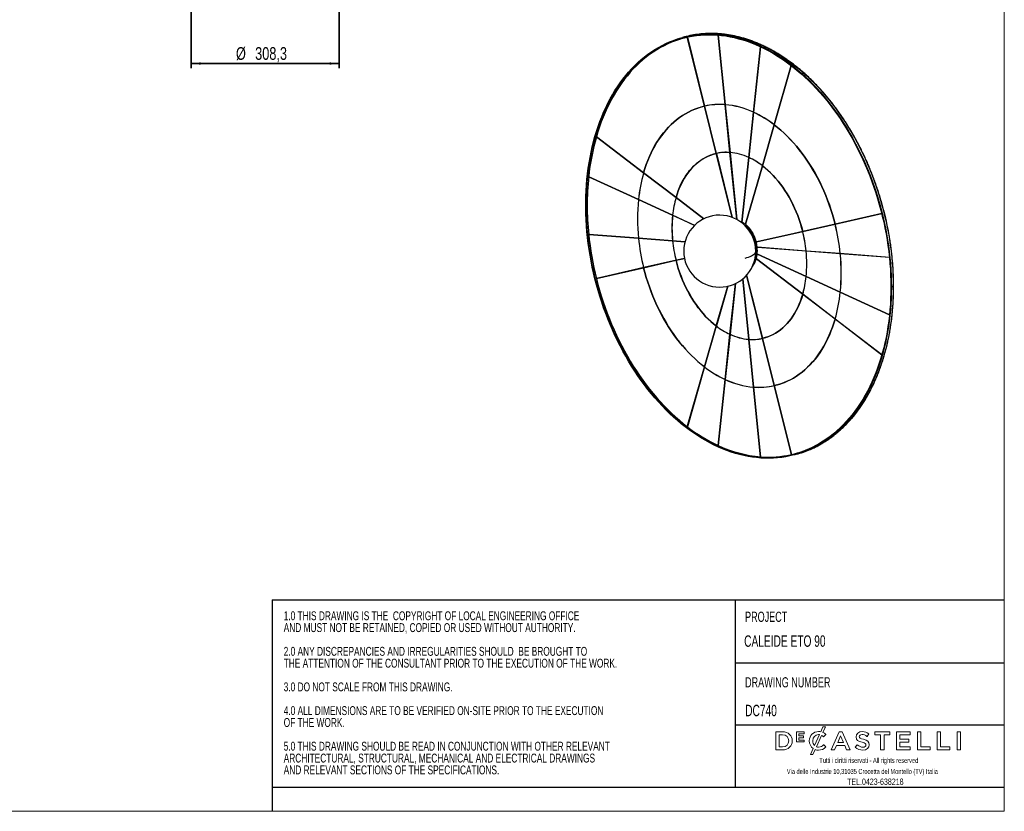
# Model space of a CAD drawing. Header units: millimetres. Extents: x 5 to 415, y 2 to 292.
# Tile 2 of 3: x 210 to 415, y 5 to 170. Entities that reach past the tile are written whole.
import ezdxf

# ---------------------------------------------------------------- set-up
doc = ezdxf.new("R2010")
doc.units = ezdxf.units.MM
doc.layers.add('CONTORNI', color=7, linetype='Continuous', lineweight=35)
doc.layers.add('SLD-0', color=179, linetype='Continuous')
doc.layers.add('TABELLA', color=7, linetype='Continuous')
doc.styles.add('SLDTEXTSTYLE0', font='TXT', dxfattribs={"width": 0.75})
doc.styles.add('SLDTEXTSTYLE1', font='TXT', dxfattribs={"width": 0.7})
doc.styles.add('SLDTEXTSTYLE2', font='TXT', dxfattribs={"width": 0.665})
doc.dimstyles.new('SLDDIMSTYLE0', dxfattribs={"dimtxt": 2.645833, "dimasz": 2, "dimexe": 0, "dimexo": 0.0625, "dimgap": 0.661458, "dimtad": 1, "dimdec": 1, "dimlfac": 10, "dimrnd": 1e-09, "dimzin": 12, "dimdsep": 46, "dimtxsty": 'SLDTEXTSTYLE0', "dimsah": 1, "dimcen": 0.09, "dimadec": 0, "dimazin": 3, "dimtfac": 1, "dimtdec": 1, "dimtofl": 0, "dimtmove": 0, "dimatfit": 3, "dimfxl": 0, "dimfrac": 2, "dimtolj": 1, "dimtzin": 12, "dimarcsym": 0})

# ---------------------------------------------------------------- blocks, each defined once
blk = doc.blocks.new('SW_NOTE_0')
at = {"layer": 'TABELLA', "color": 0, "char_height": 1.8521, "attachment_point": 1, "style": 'SLDTEXTSTYLE1'}
for s, insert in [('1.0 THIS DRAWING IS THE  COPYRIGHT OF LOCAL ENGINEERING OFFICE', (0, 2.39)), ('AND MUST NOT BE RETAINED, COPIED OR USED WITHOUT AUTHORITY.', (0, -0.08)), ('2.0 ANY DISCREPANCIES AND IRREGULARITIES SHOULD  BE BROUGHT TO', (0, -5.02)), ('THE ATTENTION OF THE CONSULTANT PRIOR TO THE EXECUTION OF THE WORK.', (0, -7.49)), ('3.0 DO NOT SCALE FROM THIS DRAWING.', (0, -12.43)), ('4.0 ALL DIMENSIONS ARE TO BE VERIFIED ON-SITE PRIOR TO THE EXECUTION', (0, -17.37)), ('OF THE WORK.', (0, -19.84)), ('5.0 THIS DRAWING SHOULD BE READ IN CONJUNCTION WITH OTHER RELEVANT', (0, -24.78)), ('ARCHITECTURAL, STRUCTURAL, MECHANICAL AND ELECTRICAL DRAWINGS', (0, -27.25)), ('AND RELEVANT SECTIONS OF THE SPECIFICATIONS.', (0, -29.72))]:
    blk.add_mtext(s, dxfattribs=dict(at, insert=insert))
blk = doc.blocks.new('_D_4')
at = {"layer": 'CONTORNI'}
for p, q in [((245.68, 226.82), (245.68, 159.76)), ((276.51, 226.82), (276.51, 159.76)), ((245.68, 160.76), (276.51, 160.76))]:
    blk.add_line(p, q, dxfattribs=at)
for points in [[(245.68, 160.76), (247.68, 160.51), (247.68, 161.01)], [(276.51, 160.76), (274.51, 161.01), (274.51, 160.51)]]:
    blk.add_solid(points, dxfattribs=at)
at = {"layer": 'CONTORNI', "char_height": 2.646, "attachment_point": 1, "style": 'SLDTEXTSTYLE0'}
for s, insert in [('%%c', (255.03, 164.17)), ('308,3', (259.02, 164.17))]:
    blk.add_mtext(s, dxfattribs=dict(at, insert=insert))

msp = doc.modelspace()

# ---------------------------------------------------------------- linework, layer by layer
at = {"color": 7, "linetype": 'Continuous', "lineweight": 25}
for p, q in [((348.406, 166.295), (348.025, 166.193)), ((348.317, 166.064), (348.246, 166.045)), ((349.073, 166.252), (348.317, 166.064)), ((348.388, 166.083), (348.317, 166.064)), ((349.073, 166.252), (349.002, 166.233)), ((352.58, 151.879), (349.002, 166.233)), ((349.079, 166.253), (349.009, 166.234)), ((349.009, 166.234), (352.587, 151.881)), ((349.073, 166.251), (349.073, 166.252)), ((356.884, 152.19), (355.429, 166.684)), ((355.436, 166.684), (356.891, 152.189)), ((362.789, 150.609), (364.238, 164.262)), ((364.245, 164.259), (362.796, 150.605)), ((367.093, 147.995), (370.642, 160.329)), ((370.649, 160.323), (367.1, 147.989)), ((352.148, 151.764), (352.078, 151.745)), ((352.653, 151.889), (352.148, 151.764)), ((352.587, 151.881), (352.58, 151.879)), ((352.653, 151.889), (352.583, 151.87)), ((355.035, 142.033), (352.583, 151.87)), ((352.66, 151.89), (352.589, 151.871)), ((352.589, 151.871), (355.041, 142.034)), ((352.653, 151.888), (352.653, 151.889)), ((356.89, 152.191), (356.884, 152.19)), ((356.913, 152.187), (356.885, 152.18)), ((357.883, 142.238), (356.885, 152.18)), ((356.92, 152.187), (356.892, 152.179)), ((356.892, 152.179), (357.89, 142.238)), ((361.79, 141.193), (362.788, 150.599)), ((362.795, 150.596), (361.797, 141.189)), ((362.802, 150.603), (362.788, 150.599)), ((362.797, 150.611), (362.789, 150.609)), ((362.809, 150.6), (362.795, 150.596)), ((364.638, 139.463), (367.091, 147.986)), ((367.097, 147.981), (364.645, 139.458)), ((367.101, 147.989), (367.091, 147.986)), ((367.102, 147.997), (367.093, 147.995)), ((367.107, 147.984), (367.097, 147.981)), ((330.081, 145.507), (330.071, 145.505)), ((339.902, 137.996), (330.071, 145.505)), ((330.073, 145.513), (339.904, 138.004)), ((354.775, 141.959), (354.704, 141.94)), ((355.108, 142.042), (354.775, 141.959)), ((355.041, 142.034), (355.035, 142.033)), ((355.108, 142.042), (355.037, 142.023)), ((358.356, 128.709), (355.037, 142.023)), ((355.115, 142.043), (355.044, 142.024)), ((355.044, 142.024), (358.364, 128.706)), ((355.108, 142.042), (355.108, 142.042)), ((357.889, 142.24), (357.883, 142.238)), ((357.912, 142.236), (357.884, 142.228)), ((359.282, 128.292), (357.884, 142.228)), ((357.919, 142.235), (357.891, 142.228)), ((357.891, 142.228), (359.29, 128.288)), ((360.363, 127.736), (361.789, 141.183)), ((361.796, 141.18), (360.37, 127.733)), ((361.131, 127.271), (364.636, 139.455)), ((364.643, 139.45), (361.137, 127.266)), ((361.803, 141.187), (361.789, 141.183)), ((361.798, 141.195), (361.79, 141.193)), ((361.81, 141.184), (361.796, 141.18)), ((364.646, 139.457), (364.636, 139.455)), ((364.647, 139.465), (364.638, 139.463)), ((364.653, 139.452), (364.643, 139.45)), ((339.911, 137.998), (339.902, 137.996)), ((339.913, 138.006), (339.904, 138.004)), ((339.918, 137.993), (339.908, 137.991)), ((346.646, 132.844), (339.908, 137.991)), ((339.911, 137.999), (346.648, 132.853)), ((328.483, 137.182), (328.469, 137.178)), ((338.829, 132.419), (328.469, 137.178)), ((328.47, 137.187), (338.83, 132.428)), ((338.843, 132.422), (338.829, 132.419)), ((338.838, 132.43), (338.83, 132.428)), ((338.85, 132.419), (338.836, 132.416)), ((345.937, 129.154), (338.836, 132.416)), ((338.837, 132.425), (345.937, 129.163)), ((346.656, 132.847), (346.646, 132.844)), ((346.657, 132.855), (346.648, 132.853)), ((346.662, 132.842), (346.652, 132.839)), ((352.45, 128.411), (346.652, 132.839)), ((346.655, 132.848), (352.459, 128.415)), ((345.945, 129.165), (345.937, 129.163)), ((345.95, 129.157), (345.937, 129.154)), ((345.944, 129.16), (350.525, 127.056)), ((345.957, 129.154), (345.944, 129.151)), ((350.518, 127.049), (345.944, 129.151)), ((379.776, 127.322), (389.469, 129.532)), ((389.471, 129.522), (379.778, 127.312)), ((389.47, 129.525), (379.849, 127.331)), ((373.032, 125.784), (379.769, 127.32)), ((379.772, 127.311), (373.034, 125.775)), ((379.842, 127.33), (373.105, 125.793)), ((379.776, 127.322), (379.769, 127.32)), ((379.842, 127.33), (379.772, 127.311)), ((379.849, 127.331), (379.778, 127.312)), ((328.469, 125.174), (338.829, 124.382)), ((328.499, 125.171), (328.47, 125.164)), ((338.83, 124.372), (328.47, 125.164)), ((363.394, 123.587), (373.025, 125.783)), ((373.027, 125.773), (363.396, 123.577)), ((373.098, 125.792), (363.467, 123.596)), ((373.032, 125.785), (373.025, 125.783)), ((373.098, 125.792), (373.027, 125.773)), ((373.105, 125.793), (373.034, 125.775)), ((338.836, 124.384), (338.829, 124.382)), ((338.858, 124.38), (338.83, 124.372)), ((338.836, 124.381), (345.937, 123.839)), ((338.865, 124.379), (338.837, 124.372)), ((345.937, 123.829), (338.837, 124.372)), ((345.943, 123.841), (345.937, 123.839)), ((345.966, 123.837), (345.937, 123.829)), ((345.944, 123.838), (348.513, 123.642)), ((345.973, 123.836), (345.944, 123.828)), ((348.51, 123.632), (345.944, 123.828)), ((363.223, 122.323), (363.297, 122.343)), ((363.586, 122.49), (373.735, 121.714)), ((373.735, 116.383), (363.586, 121.046)), ((373.736, 121.705), (363.587, 122.48)), ((363.587, 121.055), (373.736, 116.392)), ((363.588, 121.748), (363.623, 121.758)), ((373.742, 121.716), (373.735, 121.714)), ((373.765, 121.712), (373.736, 121.705)), ((373.742, 121.714), (380.843, 121.171)), ((373.772, 121.712), (373.743, 121.704)), ((380.844, 121.161), (373.743, 121.704)), ((380.85, 121.173), (380.843, 121.171)), ((380.872, 121.169), (380.844, 121.161)), ((380.85, 121.171), (391.069, 120.39)), ((380.879, 121.168), (380.851, 121.161)), ((391.07, 120.38), (380.851, 121.161)), ((339.908, 118.232), (346.646, 119.768)), ((346.648, 119.758), (339.911, 118.222)), ((346.719, 119.777), (339.981, 118.241)), ((346.652, 119.77), (346.646, 119.768)), ((346.719, 119.777), (346.648, 119.758)), ((346.652, 119.77), (348.404, 120.169)), ((348.406, 120.159), (346.655, 119.76)), ((346.726, 119.779), (346.655, 119.76)), ((348.405, 120.162), (346.726, 119.779)), ((373.025, 112.695), (363.394, 120.052)), ((363.396, 120.06), (373.027, 112.704)), ((330.071, 115.989), (339.902, 118.23)), ((339.904, 118.221), (330.073, 115.979)), ((339.975, 118.24), (330.144, 115.998)), ((339.908, 118.232), (339.902, 118.23)), ((339.975, 118.24), (339.904, 118.221)), ((339.981, 118.241), (339.911, 118.222)), ((330.144, 115.998), (330.073, 115.979)), ((357.884, 104.363), (359.003, 114.918)), ((359.011, 114.922), (357.891, 104.36)), ((361.789, 103.315), (360.527, 115.893)), ((360.533, 115.899), (361.796, 103.314)), ((364.636, 103.518), (361.353, 116.689)), ((361.358, 116.695), (364.643, 103.52)), ((373.749, 116.387), (373.735, 116.383)), ((373.744, 116.394), (373.736, 116.392)), ((373.756, 116.383), (373.742, 116.38)), ((380.843, 113.118), (373.742, 116.38)), ((373.743, 116.389), (380.844, 113.127)), ((355.037, 106.093), (357.417, 114.363)), ((357.425, 114.365), (355.044, 106.088)), ((380.856, 113.121), (380.843, 113.118)), ((380.851, 113.129), (380.844, 113.127)), ((380.863, 113.118), (380.85, 113.115)), ((391.087, 108.412), (380.85, 113.115)), ((380.851, 113.124), (391.088, 108.421)), ((391.872, 114.303), (391.49, 114.201)), ((373.035, 112.698), (373.025, 112.695)), ((373.036, 112.706), (373.027, 112.704)), ((373.042, 112.693), (373.032, 112.69)), ((379.769, 107.544), (373.032, 112.69)), ((373.034, 112.698), (379.772, 107.552)), ((379.779, 107.546), (379.769, 107.544)), ((379.781, 107.554), (379.772, 107.552)), ((379.786, 107.541), (379.776, 107.539)), ((389.511, 100.102), (379.776, 107.539)), ((379.778, 107.547), (389.514, 100.111)), ((352.583, 97.562), (355.035, 106.085)), ((355.041, 106.08), (352.589, 97.557)), ((355.045, 106.087), (355.035, 106.085)), ((355.046, 106.096), (355.037, 106.093)), ((355.051, 106.082), (355.041, 106.08)), ((356.885, 94.947), (357.883, 104.353)), ((357.89, 104.35), (356.892, 94.943)), ((357.896, 104.357), (357.883, 104.353)), ((357.891, 104.365), (357.884, 104.363)), ((357.903, 104.354), (357.89, 104.35)), ((361.796, 103.317), (361.789, 103.315)), ((361.819, 103.313), (361.79, 103.305)), ((362.788, 93.364), (361.79, 103.305)), ((361.826, 103.312), (361.797, 103.305)), ((361.797, 103.305), (362.795, 93.363)), ((364.643, 103.52), (364.636, 103.518)), ((364.709, 103.528), (364.638, 103.509)), ((367.091, 93.671), (364.638, 103.509)), ((364.716, 103.529), (364.645, 103.51)), ((364.645, 103.51), (367.097, 93.673)), ((364.709, 103.527), (364.709, 103.528)), ((365.013, 103.602), (364.716, 103.529)), ((364.976, 103.602), (365.046, 103.621)), ((349.002, 85.117), (352.58, 97.553)), ((352.587, 97.548), (349.009, 85.112)), ((352.59, 97.556), (352.58, 97.553)), ((352.591, 97.564), (352.583, 97.562)), ((352.597, 97.551), (352.587, 97.548)), ((355.428, 81.212), (356.884, 94.937)), ((356.891, 94.934), (355.435, 81.209)), ((356.897, 94.941), (356.884, 94.937)), ((356.892, 94.949), (356.885, 94.947)), ((356.904, 94.938), (356.891, 94.934)), ((362.795, 93.365), (362.788, 93.364)), ((362.818, 93.361), (362.789, 93.354)), ((364.245, 78.848), (362.789, 93.354)), ((362.825, 93.361), (362.796, 93.353)), ((362.796, 93.353), (364.252, 78.848)), ((367.097, 93.673), (367.091, 93.671)), ((367.164, 93.681), (367.093, 93.662)), ((370.671, 79.309), (367.093, 93.662)), ((367.171, 93.682), (367.1, 93.663)), ((367.1, 93.663), (370.678, 79.31)), ((367.164, 93.68), (367.164, 93.681)), ((367.64, 93.798), (367.171, 93.682)), ((367.602, 93.798), (367.673, 93.817)), ((349.011, 85.12), (349.002, 85.117)), ((355.435, 81.214), (355.428, 81.212)), ((364.252, 78.85), (364.245, 78.848)), ((370.678, 79.31), (370.671, 79.309)), ((371.316, 79.259), (371.697, 79.361)), ((371.434, 79.497), (371.504, 79.516)), ((371.504, 79.516), (371.575, 79.535))]:
    msp.add_line(p, q, dxfattribs=at)
at = {"color": 7, "linetype": 'Continuous', "lineweight": 25, "flags": 128}
for points in [[(391.49, 114.201), (391.478, 112.994), (391.44, 111.794), (391.378, 110.603), (391.292, 109.421), (391.18, 108.25), (391.044, 107.09), (390.884, 105.942), (390.699, 104.808), (390.49, 103.687), (390.257, 102.581), (390.001, 101.491), (389.72, 100.417), (389.416, 99.361), (389.089, 98.323), (388.739, 97.304), (388.366, 96.305), (387.971, 95.326), (387.554, 94.369), (387.115, 93.434), (386.655, 92.522), (386.174, 91.633), (385.672, 90.769), (385.149, 89.929), (384.607, 89.115), (384.046, 88.327), (383.465, 87.567), (382.866, 86.833), (382.249, 86.128), (381.614, 85.451), (380.962, 84.803), (380.293, 84.184), (379.609, 83.596), (378.908, 83.038), (378.193, 82.511), (377.464, 82.016), (376.72, 81.552), (375.963, 81.121), (375.194, 80.721), (374.412, 80.355), (373.619, 80.022), (372.815, 79.722), (372.001, 79.455), (371.177, 79.222), (370.344, 79.023), (369.503, 78.859), (368.654, 78.728), (367.799, 78.632), (366.936, 78.57), (366.069, 78.542), (365.196, 78.549), (364.319, 78.591), (363.438, 78.667), (362.554, 78.777), (361.668, 78.921), (360.781, 79.1), (359.892, 79.312), (359.004, 79.559), (358.116, 79.839), (357.229, 80.153), (356.344, 80.5), (355.462, 80.879), (354.583, 81.292), (353.708, 81.736), (352.837, 82.213), (351.972, 82.721), (351.113, 83.261), (350.261, 83.831), (349.416, 84.431), (348.579, 85.062), (347.75, 85.721), (346.931, 86.41), (346.122, 87.127), (345.323, 87.872), (344.536, 88.643), (343.76, 89.442), (342.997, 90.266), (342.247, 91.116), (341.51, 91.99), (340.788, 92.889), (340.08, 93.81), (339.388, 94.754), (338.711, 95.72), (338.051, 96.707), (337.407, 97.715), (336.781, 98.741), (336.173, 99.787), (335.583, 100.85), (335.012, 101.931), (334.46, 103.027), (333.928, 104.139), (333.415, 105.266), (332.924, 106.406), (332.453, 107.559), (332.003, 108.723), (331.575, 109.899), (331.169, 111.085), (330.785, 112.279), (330.424, 113.482), (330.085, 114.692), (329.769, 115.908), (329.477, 117.13), (329.209, 118.356), (328.964, 119.585), (328.743, 120.817), (328.546, 122.05), (328.373, 123.284), (328.225, 124.518), (328.101, 125.75), (328.002, 126.979), (327.928, 128.206), (327.878, 129.428), (327.854, 130.645), (327.854, 131.855), (327.878, 133.059), (327.928, 134.254), (328.002, 135.441), (328.101, 136.617), (328.225, 137.783), (328.373, 138.937), (328.546, 140.078), (328.743, 141.206), (328.964, 142.32), (329.209, 143.418), (329.477, 144.5), (329.769, 145.565), (330.085, 146.612), (330.424, 147.641), (330.785, 148.65), (331.169, 149.639), (331.575, 150.607), (332.003, 151.553), (332.453, 152.477), (332.924, 153.377), (333.415, 154.254), (333.928, 155.106), (334.46, 155.933), (335.012, 156.734), (335.583, 157.508), (336.173, 158.255), (336.781, 158.975), (337.407, 159.666), (338.051, 160.329), (338.711, 160.962), (339.388, 161.565), (340.08, 162.139), (340.788, 162.681), (341.51, 163.192), (342.247, 163.672), (342.997, 164.119), (343.76, 164.535), (344.536, 164.918), (345.323, 165.268), (346.122, 165.584), (346.931, 165.868), (347.75, 166.117), (348.579, 166.333), (349.416, 166.515), (350.261, 166.663), (351.113, 166.776), (351.972, 166.855), (352.837, 166.9), (353.708, 166.91), (354.583, 166.886), (355.462, 166.827), (356.344, 166.734), (357.229, 166.607), (358.116, 166.446), (359.004, 166.25), (359.892, 166.02), (360.781, 165.757), (361.668, 165.46), (362.554, 165.13), (363.438, 164.767), (364.319, 164.37), (365.196, 163.942), (366.069, 163.481), (366.936, 162.989), (367.799, 162.465), (368.654, 161.91), (369.503, 161.325), (370.344, 160.709), (371.177, 160.064), (372.001, 159.39), (372.815, 158.687), (373.619, 157.956), (374.412, 157.198), (375.194, 156.412), (375.963, 155.601), (376.72, 154.764), (377.464, 153.902), (378.193, 153.015), (378.908, 152.105), (379.609, 151.172), (380.293, 150.217), (380.962, 149.241), (381.614, 148.243), (382.249, 147.226), (382.866, 146.19), (383.465, 145.136), (384.046, 144.063), (384.607, 142.975), (385.149, 141.87), (385.672, 140.751), (386.174, 139.618), (386.655, 138.471), (387.115, 137.312), (387.554, 136.142), (387.971, 134.961), (388.366, 133.771), (388.739, 132.572), (389.089, 131.366), (389.416, 130.152), (389.72, 128.933), (390.001, 127.709), (390.257, 126.482), (390.49, 125.251), (390.699, 124.018), (390.884, 122.784), (391.044, 121.551), (391.18, 120.318), (391.292, 119.087), (391.378, 117.859), (391.44, 116.634), (391.478, 115.415), (391.49, 114.201)], [(391.384, 114.229), (391.372, 113.021), (391.334, 111.82), (391.272, 110.628), (391.185, 109.445), (391.073, 108.272), (390.936, 107.111), (390.775, 105.963), (390.589, 104.827), (390.379, 103.706), (390.145, 102.599), (389.886, 101.509), (389.604, 100.435), (389.299, 99.378), (388.97, 98.34), (388.618, 97.321), (388.243, 96.323), (387.846, 95.344), (387.427, 94.388), (386.986, 93.454), (386.523, 92.542), (386.039, 91.655), (385.535, 90.792), (385.01, 89.954), (384.465, 89.142), (383.901, 88.356), (383.317, 87.597), (382.715, 86.866), (382.095, 86.164), (381.458, 85.49), (380.803, 84.845), (380.131, 84.23), (379.443, 83.645), (378.74, 83.091), (378.022, 82.568), (377.289, 82.077), (376.543, 81.618), (375.783, 81.191), (375.011, 80.797), (374.226, 80.436), (373.43, 80.108), (372.624, 79.814), (371.807, 79.553), (370.98, 79.327), (370.145, 79.134), (369.301, 78.976), (368.45, 78.852), (367.592, 78.763), (366.727, 78.708), (365.857, 78.688), (364.983, 78.703), (364.104, 78.752), (363.221, 78.836), (362.336, 78.954), (361.448, 79.107), (360.56, 79.294), (359.67, 79.515), (358.781, 79.771), (357.892, 80.06), (357.005, 80.382), (356.119, 80.738), (355.237, 81.127), (354.358, 81.549), (353.483, 82.003), (352.613, 82.489), (351.749, 83.007), (350.891, 83.556), (350.04, 84.136), (349.196, 84.746), (348.36, 85.387), (347.534, 86.056), (346.717, 86.754), (345.91, 87.481), (345.114, 88.235), (344.33, 89.017), (343.557, 89.825), (342.798, 90.659), (342.051, 91.518), (341.318, 92.402), (340.6, 93.309), (339.897, 94.24), (339.209, 95.193), (338.538, 96.168), (337.883, 97.164), (337.245, 98.179), (336.625, 99.214), (336.023, 100.268), (335.44, 101.339), (334.875, 102.427), (334.331, 103.531), (333.806, 104.651), (333.301, 105.784), (332.817, 106.931), (332.355, 108.09), (331.914, 109.26), (331.494, 110.442), (331.097, 111.633), (330.722, 112.832), (330.371, 114.04), (330.042, 115.254), (329.736, 116.474), (329.454, 117.699), (329.196, 118.928), (328.962, 120.16), (328.752, 121.394), (328.566, 122.629), (328.405, 123.864), (328.268, 125.099), (328.156, 126.331), (328.069, 127.56), (328.006, 128.786), (327.969, 130.007), (327.957, 131.222), (327.969, 132.431), (328.006, 133.632), (328.069, 134.824), (328.156, 136.007), (328.268, 137.179), (328.405, 138.34), (328.566, 139.489), (328.752, 140.625), (328.962, 141.746), (329.196, 142.852), (329.454, 143.943), (329.736, 145.017), (330.042, 146.073), (330.371, 147.112), (330.722, 148.13), (331.097, 149.129), (331.494, 150.107), (331.914, 151.064), (332.355, 151.998), (332.817, 152.909), (333.301, 153.797), (333.806, 154.66), (334.331, 155.498), (334.875, 156.31), (335.44, 157.096), (336.023, 157.854), (336.625, 158.585), (337.245, 159.288), (337.883, 159.962), (338.538, 160.607), (339.209, 161.222), (339.897, 161.807), (340.6, 162.361), (341.318, 162.883), (342.051, 163.374), (342.798, 163.834), (343.557, 164.26), (344.33, 164.655), (345.114, 165.016), (345.91, 165.344), (346.717, 165.638), (347.534, 165.899), (348.36, 166.125), (349.196, 166.318), (350.04, 166.476), (350.891, 166.6), (351.749, 166.689), (352.613, 166.744), (353.483, 166.764), (354.358, 166.749), (355.237, 166.7), (356.119, 166.616), (357.005, 166.498), (357.892, 166.345), (358.781, 166.158), (359.67, 165.936), (360.56, 165.681), (361.448, 165.392), (362.336, 165.069), (363.221, 164.713), (364.104, 164.324), (364.983, 163.903), (365.857, 163.448), (366.727, 162.962), (367.592, 162.445), (368.45, 161.895), (369.301, 161.316), (370.145, 160.705), (370.98, 160.065), (371.807, 159.396), (372.624, 158.697), (373.43, 157.971), (374.226, 157.216), (375.011, 156.435), (375.783, 155.627), (376.543, 154.793), (377.289, 153.934), (378.022, 153.05), (378.74, 152.142), (379.443, 151.212), (380.131, 150.259), (380.803, 149.284), (381.458, 148.288), (382.095, 147.272), (382.715, 146.237), (383.317, 145.184), (383.901, 144.112), (384.465, 143.024), (385.01, 141.92), (385.535, 140.801), (386.039, 139.668), (386.523, 138.521), (386.986, 137.362), (387.427, 136.191), (387.846, 135.01), (388.243, 133.819), (388.618, 132.62), (388.97, 131.412), (389.299, 130.198), (389.604, 128.978), (389.886, 127.753), (390.145, 126.524), (390.379, 125.292), (390.589, 124.058), (390.775, 122.823), (390.936, 121.588), (391.073, 120.353), (391.185, 119.121), (391.272, 117.891), (391.334, 116.666), (391.372, 115.445), (391.384, 114.229)], [(349.002, 166.233), (348.169, 166.024), (347.345, 165.782), (346.53, 165.505), (345.727, 165.195), (344.934, 164.85), (344.154, 164.473), (343.385, 164.063), (342.63, 163.619), (341.889, 163.144), (341.161, 162.636), (340.449, 162.097), (339.751, 161.527), (339.07, 160.926), (338.405, 160.295), (337.757, 159.634), (337.127, 158.944), (336.515, 158.226), (335.921, 157.479), (335.346, 156.705), (334.79, 155.903), (334.254, 155.076), (333.739, 154.223), (333.244, 153.345), (332.77, 152.443), (332.318, 151.518), (331.888, 150.569), (331.479, 149.599), (331.093, 148.607), (330.73, 147.595), (330.39, 146.564), (330.073, 145.513)], [(351.479, 166.877), (352.104, 166.938), (352.971, 166.993), (353.844, 167.013), (354.722, 166.998), (355.604, 166.949), (356.489, 166.865), (357.377, 166.746), (358.268, 166.593), (359.159, 166.405), (360.052, 166.183), (360.944, 165.927), (361.836, 165.637), (362.726, 165.313), (363.614, 164.956), (364.5, 164.566), (365.382, 164.143), (366.259, 163.687), (367.132, 163.199), (368, 162.68), (368.861, 162.129), (369.715, 161.547), (370.561, 160.935), (371.399, 160.292), (372.229, 159.621), (373.048, 158.92), (373.858, 158.191), (374.656, 157.434), (375.444, 156.65), (376.219, 155.839), (376.981, 155.002), (377.73, 154.14), (378.465, 153.254), (379.185, 152.343), (379.891, 151.409), (380.581, 150.453), (381.255, 149.475), (381.912, 148.476), (382.552, 147.457), (383.174, 146.418), (383.778, 145.361), (384.363, 144.286), (384.929, 143.194), (385.476, 142.087), (386.003, 140.964), (386.509, 139.827), (386.994, 138.676), (387.458, 137.513), (387.901, 136.339), (388.322, 135.153), (388.72, 133.958), (389.096, 132.755), (389.449, 131.543), (389.779, 130.325), (390.086, 129.101), (390.369, 127.872), (390.628, 126.639), (390.863, 125.402), (391.074, 124.164), (391.26, 122.925), (391.422, 121.686), (391.559, 120.448), (391.671, 119.211), (391.759, 117.977), (391.821, 116.748), (391.859, 115.523), (391.872, 114.303)], [(339.904, 138.004), (340.169, 138.875), (340.459, 139.726), (340.772, 140.556), (341.108, 141.364), (341.467, 142.15), (341.848, 142.913), (342.251, 143.651), (342.676, 144.363), (343.122, 145.049), (343.587, 145.708), (344.073, 146.339), (344.578, 146.942), (345.101, 147.515), (345.643, 148.057), (346.202, 148.57), (346.777, 149.05), (347.368, 149.499), (347.974, 149.915), (348.595, 150.298), (349.23, 150.648), (349.877, 150.963), (350.537, 151.245), (351.208, 151.491), (351.889, 151.703), (352.58, 151.879)], [(352.583, 151.87), (351.892, 151.693), (351.211, 151.482), (350.54, 151.235), (349.881, 150.954), (349.233, 150.638), (348.599, 150.289), (347.978, 149.906), (347.372, 149.49), (346.781, 149.041), (346.206, 148.561), (345.648, 148.049), (345.106, 147.506), (344.583, 146.934), (344.078, 146.331), (343.593, 145.7), (343.127, 145.042), (342.682, 144.356), (342.257, 143.644), (341.854, 142.906), (341.473, 142.144), (341.114, 141.358), (340.778, 140.55), (340.465, 139.72), (340.176, 138.869), (339.911, 137.999)], [(379.769, 127.32), (379.504, 128.333), (379.215, 129.338), (378.902, 130.336), (378.566, 131.324), (378.207, 132.302), (377.826, 133.269), (377.423, 134.222), (376.998, 135.162), (376.553, 136.087), (376.087, 136.995), (375.602, 137.886), (375.097, 138.759), (374.574, 139.612), (374.032, 140.444), (373.474, 141.256), (372.899, 142.044), (372.308, 142.809), (371.702, 143.55), (371.081, 144.266), (370.447, 144.955), (369.799, 145.617), (369.14, 146.252), (368.469, 146.858), (367.788, 147.434), (367.097, 147.981)], [(367.1, 147.989), (367.791, 147.443), (368.472, 146.866), (369.143, 146.26), (369.803, 145.625), (370.45, 144.963), (371.085, 144.273), (371.706, 143.557), (372.312, 142.816), (372.903, 142.051), (373.478, 141.262), (374.037, 140.45), (374.578, 139.617), (375.102, 138.764), (375.607, 137.891), (376.092, 137), (376.558, 136.091), (377.004, 135.166), (377.429, 134.226), (377.832, 133.272), (378.213, 132.306), (378.572, 131.327), (378.908, 130.339), (379.221, 129.341), (379.511, 128.335), (379.776, 127.322)], [(346.648, 132.853), (346.87, 133.571), (347.117, 134.268), (347.388, 134.943), (347.682, 135.596), (348, 136.224), (348.34, 136.826), (348.702, 137.402), (349.085, 137.949), (349.489, 138.468), (349.912, 138.957), (350.355, 139.416), (350.815, 139.842), (351.292, 140.237), (351.786, 140.598), (352.295, 140.925), (352.818, 141.217), (353.355, 141.475), (353.904, 141.697), (354.464, 141.883), (355.035, 142.033)], [(355.037, 142.023), (354.467, 141.873), (353.907, 141.687), (353.358, 141.466), (352.822, 141.208), (352.299, 140.916), (351.79, 140.589), (351.297, 140.228), (350.819, 139.834), (350.359, 139.407), (349.917, 138.949), (349.494, 138.46), (349.091, 137.942), (348.708, 137.394), (348.346, 136.819), (348.006, 136.217), (347.689, 135.589), (347.394, 134.937), (347.123, 134.262), (346.877, 133.565), (346.655, 132.848)], [(373.025, 125.783), (372.803, 126.619), (372.557, 127.448), (372.286, 128.268), (371.991, 129.078), (371.674, 129.876), (371.334, 130.66), (370.972, 131.429), (370.589, 132.182), (370.186, 132.917), (369.762, 133.633), (369.32, 134.328), (368.86, 135), (368.383, 135.65), (367.89, 136.275), (367.381, 136.875), (366.858, 137.448), (366.322, 137.993), (365.773, 138.508), (365.213, 138.994), (364.643, 139.45)], [(364.645, 139.458), (365.216, 139.003), (365.776, 138.516), (366.325, 138), (366.862, 137.455), (367.385, 136.882), (367.894, 136.282), (368.388, 135.657), (368.865, 135.007), (369.325, 134.333), (369.767, 133.638), (370.191, 132.922), (370.594, 132.187), (370.978, 131.434), (371.34, 130.664), (371.68, 129.879), (371.998, 129.081), (372.292, 128.271), (372.563, 127.451), (372.81, 126.621), (373.032, 125.784)], [(363.588, 121.748), (363.575, 122.172), (363.537, 122.599), (363.475, 123.028), (363.388, 123.455), (363.277, 123.877), (363.143, 124.291), (362.987, 124.696), (362.81, 125.088), (362.613, 125.464), (362.397, 125.822), (362.163, 126.16), (361.914, 126.475), (361.651, 126.766), (361.376, 127.029), (361.09, 127.265), (360.796, 127.47), (360.495, 127.645), (360.19, 127.786), (359.996, 127.858)], [(362.985, 119.697), (363.036, 119.825), (363.152, 120.169), (363.244, 120.532), (363.312, 120.91), (363.356, 121.302), (363.375, 121.704), (363.368, 122.113), (363.337, 122.526), (363.281, 122.942), (363.201, 123.356), (363.096, 123.765), (362.969, 124.168), (362.82, 124.561), (362.649, 124.941), (362.458, 125.307), (362.249, 125.654), (362.023, 125.981), (361.781, 126.285), (361.525, 126.565), (361.257, 126.818), (361.027, 127.006)], [(361.054, 120.226), (361.423, 120.333), (361.763, 120.446), (362.072, 120.566), (362.347, 120.692), (362.588, 120.823), (362.793, 120.958), (362.961, 121.097), (363.091, 121.239), (363.183, 121.384), (363.236, 121.53), (363.251, 121.654)], [(362.519, 118.444), (362.613, 118.555), (362.81, 118.826), (362.987, 119.123), (363.143, 119.443), (363.277, 119.786), (363.388, 120.149), (363.475, 120.529), (363.537, 120.924), (363.575, 121.332), (363.588, 121.748)], [(363.211, 122.468), (363.269, 122.467), (363.286, 122.462)], [(363.328, 122.033), (363.269, 122.034), (363.242, 122.044)], [(355.035, 106.085), (354.464, 106.54), (353.904, 107.026), (353.355, 107.543), (352.818, 108.088), (352.295, 108.661), (351.786, 109.261), (351.292, 109.886), (350.815, 110.536), (350.355, 111.209), (349.912, 111.905), (349.489, 112.621), (349.085, 113.356), (348.702, 114.109), (348.34, 114.879), (348, 115.663), (347.682, 116.461), (347.388, 117.272), (347.117, 118.092), (346.87, 118.922), (346.648, 119.758)], [(346.655, 119.76), (346.877, 118.924), (347.123, 118.095), (347.394, 117.274), (347.689, 116.465), (348.006, 115.667), (348.346, 114.883), (348.708, 114.113), (349.091, 113.361), (349.494, 112.626), (349.917, 111.91), (350.359, 111.215), (350.819, 110.542), (351.297, 109.893), (351.79, 109.267), (352.299, 108.668), (352.822, 108.095), (353.358, 107.55), (353.907, 107.034), (354.467, 106.548), (355.037, 106.093)], [(352.58, 97.553), (351.889, 98.1), (351.208, 98.677), (350.537, 99.283), (349.877, 99.918), (349.23, 100.58), (348.595, 101.27), (347.974, 101.986), (347.368, 102.727), (346.777, 103.492), (346.202, 104.281), (345.643, 105.092), (345.101, 105.925), (344.578, 106.779), (344.073, 107.652), (343.587, 108.543), (343.122, 109.452), (342.676, 110.377), (342.251, 111.317), (341.848, 112.27), (341.467, 113.237), (341.108, 114.215), (340.772, 115.204), (340.459, 116.202), (340.169, 117.208), (339.904, 118.221)], [(339.911, 118.222), (340.176, 117.21), (340.465, 116.204), (340.778, 115.207), (341.114, 114.218), (341.473, 113.24), (341.854, 112.274), (342.257, 111.32), (342.682, 110.381), (343.127, 109.456), (343.593, 108.548), (344.078, 107.657), (344.583, 106.784), (345.106, 105.931), (345.648, 105.098), (346.206, 104.287), (346.781, 103.498), (347.372, 102.733), (347.978, 101.992), (348.599, 101.277), (349.233, 100.588), (349.881, 99.925), (350.54, 99.291), (351.211, 98.685), (351.892, 98.108), (352.583, 97.562)], [(330.073, 115.979), (330.39, 114.759), (330.73, 113.545), (331.093, 112.338), (331.479, 111.14), (331.888, 109.951), (332.318, 108.772), (332.77, 107.604), (333.244, 106.448), (333.739, 105.305), (334.254, 104.176), (334.79, 103.062), (335.346, 101.963), (335.921, 100.88), (336.515, 99.815), (337.127, 98.769), (337.757, 97.741), (338.405, 96.733), (339.07, 95.745), (339.751, 94.779), (340.449, 93.836), (341.161, 92.915), (341.889, 92.018), (342.63, 91.145), (343.385, 90.297), (344.154, 89.475), (344.934, 88.679), (345.727, 87.91), (346.53, 87.169), (347.345, 86.456), (348.169, 85.772), (349.002, 85.117)], [(391.872, 114.303), (391.859, 113.091), (391.821, 111.886), (391.759, 110.689), (391.671, 109.503), (391.559, 108.326), (391.422, 107.161), (391.26, 106.009), (391.074, 104.87), (390.863, 103.744), (390.628, 102.634), (390.369, 101.54), (390.086, 100.462), (389.779, 99.402), (389.449, 98.361), (389.096, 97.339), (388.72, 96.336), (388.322, 95.355), (387.901, 94.395), (387.458, 93.458), (386.994, 92.544), (386.509, 91.653), (386.003, 90.787), (385.476, 89.947), (384.929, 89.132), (384.363, 88.343), (383.778, 87.582), (383.174, 86.849), (382.552, 86.144), (381.912, 85.467), (381.255, 84.82), (380.581, 84.203), (379.891, 83.617), (379.185, 83.061), (378.465, 82.536), (377.73, 82.044), (376.981, 81.583), (376.219, 81.155), (375.444, 80.759), (374.656, 80.397), (374.61, 80.377)], [(364.643, 103.52), (365.213, 103.669), (365.773, 103.855), (366.322, 104.077), (366.858, 104.335), (367.381, 104.627), (367.89, 104.954), (368.383, 105.315), (368.86, 105.709), (369.32, 106.135), (369.762, 106.593), (370.186, 107.082), (370.589, 107.601), (370.972, 108.149), (371.334, 108.724), (371.674, 109.326), (371.991, 109.954), (372.286, 110.606), (372.557, 111.281), (372.803, 111.978), (373.025, 112.695)], [(373.032, 112.69), (372.81, 111.972), (372.563, 111.275), (372.292, 110.599), (371.998, 109.947), (371.68, 109.319), (371.34, 108.717), (370.978, 108.141), (370.594, 107.593), (370.191, 107.074), (369.767, 106.585), (369.325, 106.127), (368.865, 105.7), (368.388, 105.306), (367.894, 104.945), (367.385, 104.618), (366.862, 104.325), (366.325, 104.068), (365.776, 103.846), (365.216, 103.66), (364.645, 103.51)], [(367.097, 93.673), (367.788, 93.849), (368.469, 94.061), (369.14, 94.308), (369.799, 94.589), (370.447, 94.904), (371.081, 95.254), (371.702, 95.637), (372.308, 96.053), (372.899, 96.501), (373.474, 96.982), (374.032, 97.494), (374.574, 98.036), (375.097, 98.609), (375.602, 99.211), (376.087, 99.842), (376.553, 100.501), (376.998, 101.187), (377.423, 101.899), (377.826, 102.637), (378.207, 103.399), (378.566, 104.185), (378.902, 104.993), (379.215, 105.823), (379.504, 106.673), (379.769, 107.544)], [(379.776, 107.539), (379.511, 106.668), (379.221, 105.817), (378.908, 104.987), (378.572, 104.178), (378.213, 103.392), (377.832, 102.63), (377.429, 101.892), (377.004, 101.18), (376.558, 100.494), (376.092, 99.835), (375.607, 99.204), (375.102, 98.601), (374.578, 98.028), (374.037, 97.485), (373.478, 96.973), (372.903, 96.493), (372.312, 96.044), (371.706, 95.628), (371.085, 95.245), (370.45, 94.895), (369.803, 94.579), (369.143, 94.298), (368.472, 94.051), (367.791, 93.84), (367.1, 93.663)]]:
    msp.add_lwpolyline(points, dxfattribs=at)
at = {"color": 7, "linetype": 'Continuous', "lineweight": 25}
for centre, radius, start, end in [((353.909, 145.807), 21.064, 105.57152, 117.30139), ((353.796, 145.881), 20.914, 96.54894, 104.98563), ((353.839, 146.001), 21.009, 96.44932, 104.9854), ((353.75, 145.716), 21.061, 93.69862, 102.81159), ((355.768, 138.259), 13.991, 105.15631, 112.97418), ((355.754, 137.851), 14.383, 85.49408, 102.71974), ((355.755, 137.846), 14.379, 85.49408, 102.71973), ((355.77, 138.225), 14.015, 97.32539, 102.82351), ((355.425, 134.921), 17.33, 64.85445, 85.14963), ((355.427, 134.917), 17.324, 64.85445, 85.14963), ((353.184, 129.939), 22.783, 52.38317, 65.04907), ((353.182, 129.942), 22.791, 52.38317, 65.04907), ((376.945, 132.172), 48.734, 164.12275, 174.09327), ((357.169, 133.028), 9.256, 105.23202, 113.05183), ((357.136, 132.75), 9.518, 85.50108, 102.71274), ((357.137, 132.745), 9.513, 85.50109, 102.71273), ((357.171, 133.002), 9.272, 97.40155, 102.81647), ((356.919, 130.811), 11.468, 64.86063, 85.14344), ((356.92, 130.807), 11.462, 64.86064, 85.14343), ((355.436, 127.514), 15.074, 52.38834, 65.0439), ((355.434, 127.516), 15.081, 52.38833, 65.04391), ((371.296, 129.068), 32.64, 164.12537, 174.09065), ((371.292, 129.066), 32.629, 164.12537, 174.09065), ((386.862, 131.176), 58.701, 174.13114, 185.86886), ((377.902, 128.4), 39.279, 174.12801, 185.87199), ((377.896, 128.399), 39.266, 174.12801, 185.87199), ((367.421, 126.938), 21.598, 164.12943, 174.08659), ((367.417, 126.936), 21.588, 164.12944, 174.08658), ((371.792, 126.496), 25.992, 174.13161, 185.86839), ((371.786, 126.494), 25.979, 174.13161, 185.86839), ((355.751, 121.676), 7.5, 359.83122, 179.83122), ((337.704, 116.809), 43.359, 5.77373, 14.01639), ((337.696, 116.807), 43.373, 5.77372, 14.01639), ((392.902, 131.676), 64.76, 185.77156, 194.01856), ((345.194, 118.827), 28.687, 5.77709, 14.01303), ((345.187, 118.825), 28.701, 5.77709, 14.01303), ((381.984, 128.735), 43.373, 185.77372, 194.01639), ((381.976, 128.733), 43.359, 185.77373, 194.01639), ((374.493, 126.718), 28.701, 185.77709, 194.01303), ((374.486, 126.716), 28.687, 185.77709, 194.01303), ((357.834, 122.234), 5.366, 5.04876, 24.94716), ((355.751, 121.676), 7.5, 179.83122, 359.83122), ((347.894, 119.048), 25.979, 354.13161, 5.86839), ((347.888, 119.046), 25.992, 354.13161, 5.86839), ((341.784, 117.144), 39.266, 354.12801, 5.87199), ((341.778, 117.142), 39.279, 354.12801, 5.87199), ((352.263, 118.607), 21.588, 344.12944, 354.08658), ((352.259, 118.605), 21.598, 344.12943, 354.08659), ((348.387, 116.477), 32.629, 344.12537, 354.09065), ((348.384, 116.475), 32.64, 344.12537, 354.09065), ((364.246, 118.027), 15.081, 232.38833, 245.04391), ((364.243, 118.029), 15.074, 232.38834, 245.0439), ((362.761, 114.732), 11.468, 244.86063, 265.14344), ((362.76, 114.736), 11.462, 244.86064, 265.14343), ((362.543, 112.798), 9.513, 265.50109, 282.71273), ((362.544, 112.793), 9.518, 265.50108, 282.71274), ((362.651, 112.577), 9.281, 276.95082, 282.81577), ((362.652, 112.553), 9.247, 285.0042, 292.60052), ((366.498, 115.601), 22.791, 232.38317, 245.04907), ((366.496, 115.604), 22.783, 232.38317, 245.04907), ((364.255, 110.622), 17.33, 244.85445, 265.14963), ((364.253, 110.626), 17.324, 244.85445, 265.14963), ((364.053, 107.322), 13.982, 285.0055, 292.67561), ((363.925, 107.697), 14.379, 265.49408, 282.71973), ((363.926, 107.692), 14.383, 265.49408, 282.71974), ((364.051, 107.355), 14.024, 277.02715, 282.82304), ((369.781, 112.066), 34.029, 232.37984, 245.0524), ((366.421, 104.591), 25.835, 244.83426, 265.16981), ((366.002, 99.752), 20.97, 282.88321, 296.91425), ((366.067, 99.78), 20.981, 285.01965, 296.23915), ((366.164, 99.719), 20.897, 285.00681, 293.45046), ((366.262, 99.635), 20.99, 285.00678, 293.43676), ((365.941, 100.257), 21.476, 265.48957, 282.72425), ((366.231, 99.8), 21.007, 274.44056, 284.43396)]:
    msp.add_arc(centre, radius, start, end, dxfattribs=at)
for points, knots in [([(360.129, 166.184), (359.98, 166.223), (359.549, 166.336), (358.836, 166.5), (357.99, 166.664), (357.146, 166.798), (356.304, 166.901), (355.465, 166.973), (354.629, 167.014), (353.797, 167.023), (352.97, 167.001), (352.204, 166.955), (351.718, 166.902), (351.503, 166.879)], [0, 0, 0, 0, 0.0512736, 0.1482768, 0.2452648, 0.3422304, 0.4391731, 0.5360931, 0.6329907, 0.7298667, 0.8267222, 0.9235589, 1, 1, 1, 1]), ([(374.632, 80.385), (374.642, 80.389), (374.904, 80.497), (375.409, 80.736), (376.146, 81.105), (376.871, 81.507), (377.584, 81.936), (378.285, 82.395), (378.973, 82.882), (379.648, 83.397), (380.309, 83.94), (380.956, 84.51), (381.588, 85.107), (382.205, 85.731), (382.806, 86.381), (383.392, 87.056), (383.961, 87.757), (384.513, 88.482), (385.048, 89.232), (385.565, 90.005), (386.065, 90.801), (386.546, 91.62), (387.008, 92.46), (387.452, 93.323), (387.876, 94.205), (388.281, 95.108), (388.665, 96.031), (389.03, 96.972), (389.374, 97.931), (389.698, 98.908), (390, 99.902), (390.282, 100.911), (390.542, 101.936), (390.781, 102.976), (390.999, 104.03), (391.194, 105.097), (391.368, 106.176), (391.519, 107.267), (391.649, 108.368), (391.756, 109.48), (391.841, 110.602), (391.904, 111.731), (391.944, 112.869), (391.962, 114.014), (391.958, 115.164), (391.931, 116.32), (391.882, 117.481), (391.81, 118.645), (391.716, 119.813), (391.6, 120.982), (391.462, 122.152), (391.302, 123.324), (391.119, 124.494), (390.915, 125.664), (390.69, 126.831), (390.443, 127.996), (390.174, 129.157), (389.885, 130.314), (389.574, 131.466), (389.243, 132.611), (388.891, 133.749), (388.519, 134.88), (388.128, 136.003), (387.716, 137.116), (387.285, 138.219), (386.835, 139.311), (386.366, 140.392), (385.879, 141.461), (385.373, 142.516), (384.85, 143.558), (384.309, 144.585), (383.751, 145.597), (383.177, 146.593), (382.586, 147.572), (381.98, 148.534), (381.358, 149.478), (380.721, 150.403), (380.07, 151.309), (379.404, 152.195), (378.725, 153.06), (378.033, 153.904), (377.328, 154.726), (376.611, 155.526), (375.882, 156.303), (375.142, 157.056), (374.391, 157.786), (373.631, 158.491), (372.86, 159.17), (372.081, 159.825), (371.293, 160.453), (370.497, 161.055), (369.694, 161.63), (368.883, 162.177), (368.067, 162.697), (367.245, 163.189), (366.418, 163.653), (365.586, 164.088), (364.75, 164.493), (363.911, 164.87), (363.07, 165.216), (362.226, 165.534), (361.38, 165.82), (360.681, 166.033), (360.264, 166.147), (360.129, 166.184)], [0, 0, 0, 0, 0.0003784, 0.0102928, 0.0202083, 0.0301253, 0.0400439, 0.0499645, 0.059887, 0.0698117, 0.0797387, 0.0896679, 0.0995995, 0.1095332, 0.1194692, 0.1294072, 0.1393472, 0.1492891, 0.1592328, 0.169178, 0.1791247, 0.1890727, 0.1990219, 0.2089721, 0.2189231, 0.228875, 0.2388275, 0.2487805, 0.258734, 0.2686879, 0.278642, 0.2885963, 0.2985508, 0.3085054, 0.3184599, 0.3284145, 0.338369, 0.3483234, 0.3582778, 0.368232, 0.378186, 0.3881399, 0.3980937, 0.4080473, 0.4180008, 0.4279541, 0.4379073, 0.4478603, 0.4578132, 0.467766, 0.4777186, 0.4876712, 0.4976237, 0.5075761, 0.5175284, 0.5274807, 0.5374329, 0.5473852, 0.5573374, 0.5672896, 0.5772419, 0.5871942, 0.5971466, 0.607099, 0.6170515, 0.6270041, 0.6369569, 0.6469097, 0.6568627, 0.6668159, 0.6767692, 0.6867226, 0.6966763, 0.7066301, 0.7165841, 0.7265384, 0.7364928, 0.7464473, 0.7564021, 0.766357, 0.7763121, 0.7862674, 0.7962227, 0.8061781, 0.8161336, 0.826089, 0.8360444, 0.8459997, 0.8559548, 0.8659097, 0.8758642, 0.8858183, 0.8957718, 0.9057247, 0.9156768, 0.925628, 0.9355781, 0.9455271, 0.9554748, 0.9654209, 0.9753655, 0.9853082, 0.9952491, 1, 1, 1, 1]), ([(361.487, 126.496), (361.513, 126.47), (361.622, 126.366), (361.801, 126.161), (362.023, 125.88), (362.231, 125.577), (362.424, 125.257), (362.6, 124.921), (362.76, 124.57), (362.901, 124.208), (363.023, 123.837), (363.125, 123.459), (363.206, 123.077), (363.266, 122.693), (363.304, 122.31), (363.32, 121.93), (363.314, 121.556), (363.287, 121.19), (363.237, 120.835), (363.176, 120.53), (363.124, 120.351), (363.103, 120.281)], [0, 0, 0, 0, 0.0183766, 0.0739621, 0.129543, 0.1851283, 0.2407243, 0.2963333, 0.3519549, 0.4075871, 0.4632264, 0.5188686, 0.5745091, 0.6301414, 0.6857608, 0.7413629, 0.7969443, 0.8525027, 0.9080376, 0.9635513, 1, 1, 1, 1])]:
    msp.add_open_spline(points, degree=3, knots=knots, dxfattribs=at)
at = {"layer": 'SLD-0', "lineweight": 18}
for p, q in [((377.239, 22.573), (376.787, 21.58)), ((377.76, 22.573), (377.239, 22.573)), ((377.243, 21.437), (377.76, 22.573)), ((368.851, 21.557), (367.445, 21.557)), ((367.445, 21.557), (367.445, 17.799)), ((368.136, 18.432), (368.136, 20.924)), ((368.136, 20.924), (368.851, 20.924)), ((373.337, 21.531), (371.764, 21.531)), ((371.764, 21.531), (371.764, 19.446)), ((372.22, 20.7), (372.22, 21.123)), ((372.22, 21.123), (373.337, 21.123)), ((373.203, 20.7), (372.22, 20.7)), ((373.203, 20.292), (373.203, 20.7)), ((373.337, 21.123), (373.337, 21.531)), ((376.509, 20.97), (375.488, 18.73)), ((375.886, 18.459), (376.962, 20.821)), ((377.362, 20.525), (377.376, 20.512)), ((377.376, 20.512), (377.82, 21.024)), ((377.82, 21.024), (377.807, 21.036)), ((380.61, 21.584), (378.957, 17.799)), ((380.305, 19.314), (380.914, 20.736)), ((381.24, 21.584), (380.61, 21.584)), ((380.914, 20.736), (381.529, 19.314)), ((381.245, 21.572), (381.24, 21.584)), ((382.893, 17.799), (381.245, 21.572)), ((384.122, 20.512), (384.122, 20.502)), ((384.813, 20.56), (384.813, 20.571)), ((386.399, 20.615), (386.414, 20.603)), ((386.414, 20.603), (386.786, 21.127)), ((386.786, 21.127), (386.773, 21.138)), ((391.134, 21.557), (388.077, 21.557)), ((388.077, 21.557), (388.077, 20.914)), ((388.077, 20.914), (389.257, 20.914)), ((389.257, 20.914), (389.257, 17.799)), ((389.954, 17.799), (389.954, 20.914)), ((389.954, 20.914), (391.134, 20.914)), ((391.134, 20.914), (391.134, 21.557)), ((395.381, 21.557), (392.584, 21.557)), ((392.584, 21.557), (392.584, 17.799)), ((393.276, 20.005), (393.276, 20.935)), ((393.276, 20.935), (395.381, 20.935)), ((395.381, 20.935), (395.381, 21.557)), ((397.634, 21.557), (396.943, 21.557)), ((396.943, 21.557), (396.943, 17.799)), ((397.634, 18.432), (397.634, 21.557)), ((401.722, 21.557), (401.031, 21.557)), ((401.031, 21.557), (401.031, 17.799)), ((401.722, 18.432), (401.722, 21.557)), ((405.155, 21.557), (405.155, 17.799)), ((405.846, 21.557), (405.155, 21.557)), ((405.846, 17.799), (405.846, 21.557)), ((370.124, 19.678), (370.124, 19.667)), ((370.847, 19.678), (370.847, 19.689)), ((371.764, 19.446), (373.352, 19.446)), ((372.22, 20.292), (373.203, 20.292)), ((372.22, 19.854), (372.22, 20.292)), ((373.352, 19.854), (372.22, 19.854)), ((373.352, 19.446), (373.352, 19.854)), ((374.401, 19.678), (374.401, 19.667)), ((375.124, 19.678), (375.124, 19.689)), ((377.402, 18.864), (377.388, 18.852)), ((377.847, 18.413), (377.402, 18.864)), ((379.667, 17.799), (380.05, 18.697)), ((380.05, 18.697), (381.784, 18.697)), ((381.529, 19.314), (380.305, 19.314)), ((381.784, 18.697), (382.162, 17.799)), ((384.383, 18.854), (383.966, 18.358)), ((384.397, 18.842), (384.383, 18.854)), ((386.201, 18.822), (386.201, 18.812)), ((386.891, 18.876), (386.891, 18.886)), ((395.141, 20.005), (393.276, 20.005)), ((393.276, 19.383), (395.141, 19.383)), ((393.276, 18.421), (393.276, 19.383)), ((395.141, 19.383), (395.141, 20.005)), ((367.445, 17.799), (368.851, 17.799)), ((368.851, 18.432), (368.136, 18.432)), ((375.192, 18.082), (374.629, 16.846)), ((374.629, 16.846), (375.152, 16.846)), ((375.152, 16.846), (375.614, 17.859)), ((377.834, 18.4), (377.847, 18.413)), ((378.957, 17.799), (379.667, 17.799)), ((382.162, 17.799), (382.893, 17.799)), ((383.966, 18.358), (383.979, 18.346)), ((389.257, 17.799), (389.954, 17.799)), ((392.584, 17.799), (395.407, 17.799)), ((395.407, 18.421), (393.276, 18.421)), ((395.407, 17.799), (395.407, 18.421)), ((396.943, 17.799), (399.59, 17.799)), ((399.59, 18.432), (397.634, 18.432)), ((399.59, 17.799), (399.59, 18.432)), ((401.031, 17.799), (403.678, 17.799)), ((403.678, 18.432), (401.722, 18.432)), ((403.678, 17.799), (403.678, 18.432)), ((405.155, 17.799), (405.846, 17.799))]:
    msp.add_line(p, q, dxfattribs=at)
for points in [[(370.847, 19.689), (370.847, 20.771), (370.007, 21.557), (368.851, 21.557)], [(368.851, 20.924), (369.601, 20.924), (370.124, 20.412), (370.124, 19.678)], [(376.962, 20.821), (377.095, 20.748), (377.226, 20.651), (377.362, 20.525)], [(377.807, 21.036), (377.656, 21.181), (377.478, 21.327), (377.243, 21.437)], [(384.122, 20.502), (384.122, 19.807), (384.562, 19.569), (385.375, 19.373)], [(385.681, 19.994), (385, 20.157), (384.813, 20.278), (384.813, 20.56)], [(368.851, 17.799), (370.007, 17.799), (370.847, 18.589), (370.847, 19.678)], [(370.124, 19.667), (370.124, 18.94), (369.601, 18.432), (368.851, 18.432)], [(374.401, 19.667), (374.401, 18.995), (374.707, 18.425), (375.192, 18.082)], [(375.488, 18.73), (375.261, 18.963), (375.124, 19.296), (375.124, 19.678)], [(385.375, 19.373), (386.077, 19.211), (386.201, 19.066), (386.201, 18.822)], [(386.891, 18.886), (386.891, 19.464), (386.541, 19.784), (385.681, 19.994)]]:
    msp.add_open_spline(points, degree=3, dxfattribs=at)
for points, knots in [([(376.787, 21.58), (376.652, 21.606), (376.503, 21.621), (376.338, 21.621), (375.233, 21.621), (374.401, 20.786), (374.401, 19.678)], [11, 11, 11, 11, 12, 12, 12, 13, 13, 13, 13]), ([(375.124, 19.689), (375.124, 20.427), (375.643, 20.983), (376.333, 20.983), (376.393, 20.983), (376.451, 20.978), (376.509, 20.97)], [2, 2, 2, 2, 3, 3, 3, 4, 4, 4, 4]), ([(386.773, 21.138), (386.377, 21.456), (385.932, 21.61), (385.411, 21.61), (384.653, 21.61), (384.122, 21.159), (384.122, 20.512)], [7, 7, 7, 7, 8, 8, 8, 9, 9, 9, 9]), ([(384.813, 20.571), (384.813, 20.824), (385.049, 20.993), (385.4, 20.993), (385.731, 20.993), (386.058, 20.87), (386.399, 20.615)], [2, 2, 2, 2, 3, 3, 3, 4, 4, 4, 4]), ([(377.388, 18.852), (377.072, 18.556), (376.785, 18.373), (376.333, 18.373), (376.173, 18.373), (376.023, 18.404), (375.886, 18.459)], [0, 0, 0, 0, 1, 1, 1, 2, 2, 2, 2]), ([(383.979, 18.346), (384.419, 17.953), (384.96, 17.746), (385.544, 17.746), (386.362, 17.746), (386.891, 18.189), (386.891, 18.876)], [18, 18, 18, 18, 19, 19, 19, 20, 20, 20, 20]), ([(386.201, 18.812), (386.201, 18.539), (385.949, 18.363), (385.56, 18.363), (385.139, 18.363), (384.78, 18.511), (384.397, 18.842)], [13, 13, 13, 13, 14, 14, 14, 15, 15, 15, 15]), ([(375.614, 17.859), (375.828, 17.779), (376.062, 17.735), (376.311, 17.735), (376.939, 17.735), (377.381, 17.928), (377.834, 18.4)], [18, 18, 18, 18, 19, 19, 19, 20, 20, 20, 20])]:
    msp.add_open_spline(points, degree=3, knots=knots, dxfattribs=at)
at = {"layer": 'TABELLA', "color": 5, "linetype": 'Continuous', "lineweight": 18}
for p, q in [((415, 5), (414.98, 292)), ((5, 5), (415, 5))]:
    msp.add_line(p, q, dxfattribs=at)
at = {"layer": 'TABELLA'}
for p, q in [((262.557, 49.029), (262.557, 10.005)), ((262.557, 49.029), (414.998, 49.029)), ((358.975, 49.029), (358.975, 10.005)), ((358.975, 35.949), (414.998, 35.949)), ((358.975, 22.984), (414.999, 22.984)), ((262.557, 10.005), (262.557, 5.005)), ((262.557, 10.005), (415, 10.005))]:
    msp.add_line(p, q, dxfattribs=at)

# ---------------------------------------------------------------- block references
at = {"layer": 'TABELLA', "color": 2}
msp.add_blockref('SW_NOTE_0', (264.968, 44.27), dxfattribs=at)

# ---------------------------------------------------------------- texts
at = {"layer": 'SLD-0', "attachment_point": 1, "style": 'SLDTEXTSTYLE2'}
for s, insert, char_height in [('Tutti i diritti riservati - All rights reserved', (376.484, 16.137), 1.05833), ('Via delle Industrie 10,31035 Crocetta del Montello (TV) Italia', (369.713, 13.834), 1.05833), ('TEL.0423-638218', (382.256, 11.824), 1.32292)]:
    msp.add_mtext(s, dxfattribs=dict(at, insert=insert, char_height=char_height))
at = {"layer": 'TABELLA', "attachment_point": 1, "style": 'SLDTEXTSTYLE2'}
for s, insert, char_height in [('PROJECT', (361.026, 46.579), 2.1167), ('DC740', (361.05, 27.189), 2.3813)]:
    msp.add_mtext(s, dxfattribs=dict(at, insert=insert, char_height=char_height))
at = {"layer": 'TABELLA', "color": 7, "attachment_point": 1, "style": 'SLDTEXTSTYLE2'}
for s, insert, char_height in [('CALEIDE ETO 90', (360.837, 41.65), 2.38125), ('DRAWING NUMBER', (361.026, 32.932), 2.11667)]:
    msp.add_mtext(s, dxfattribs=dict(at, insert=insert, char_height=char_height))

# ---------------------------------------------------------------- dimensions: what is measured, and where the dimension line sits
at = {"layer": 'CONTORNI'}
dim = msp.add_linear_dim(base=(276.514, 160.762), p1=(245.68, 227.815), p2=(276.514, 227.815), text='%%c<>', dimstyle='SLDDIMSTYLE0', dxfattribs=at)
dim.commit()
dim.dimension.update_dxf_attribs({"geometry": '_D_4', "text_midpoint": (261.42, 160.762), "dimtype": 160})

doc.saveas('drawing.dxf')
